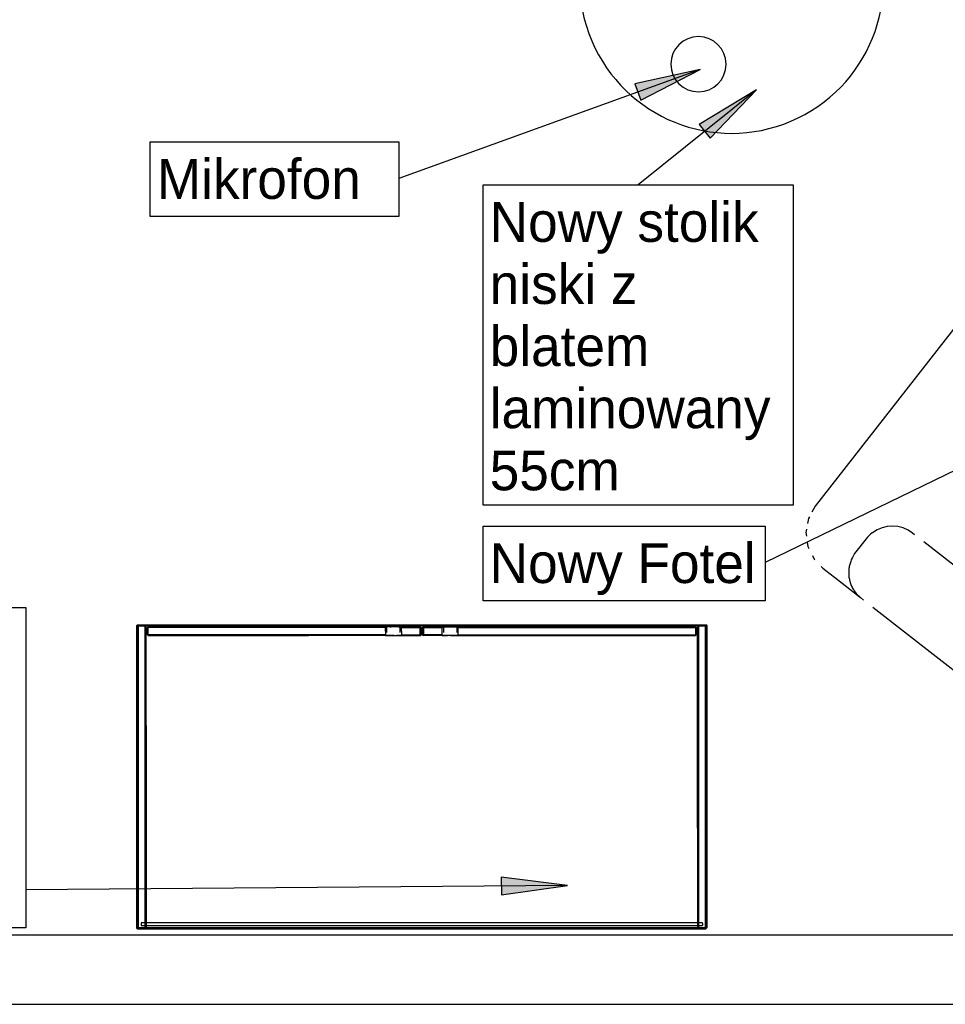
# Model space of a CAD drawing. Header units: centimetres. Extents: x -1062 to 5388, y 1642 to 2943.
# Tile 60 of 90: x 4346 to 4513, y 2334 to 2512. Entities that reach past the tile are written whole.
import ezdxf

# ---------------------------------------------------------------- set-up
doc = ezdxf.new("R2010")
doc.units = ezdxf.units.CM
for name, color, linetype in [('M-XREF', 252, 'Continuous'), ('XREF$0$Meble', 8, 'Continuous'), ('XREF$0$Modele ogólne', 8, 'Continuous'), ('XREF$0$Notatki tekstowe', 8, 'Continuous'), ('XREF$0$Notatki tekstowe-1', 8, 'Continuous'), ('XREF$0$Wyposażenie elektryczne', 8, 'Continuous'), ('XREF$0$Ściany-2', 8, 'Continuous')]:
    doc.layers.add(name, color=color, linetype=linetype)
doc.styles.add('XREF$0$Arial', font='txt', dxfattribs={"height": 7.2})

# ---------------------------------------------------------------- blocks, each defined once
blk = doc.blocks.new('XREF$0$Armchair Plump - Armchair Plump-491428-Aranżacja_01')
at = {"layer": 'XREF$0$Meble'}
for p, q in [((34, 48.98), (-34, 48.98)), ((-40, 35.07), (-40, 27.73)), ((40, 27.73), (40, 35.07)), ((-40, 27.73), (-40, -17.79)), ((40, -17.79), (40, 27.73)), ((-31, 22.93), (-34, 22.93)), ((-25, -17.79), (-25, 21.64)), ((25, 21.64), (25, -17.79)), ((31, 22.93), (34, 22.93)), ((-25, 18.64), (25, 18.64)), ((-40, -19.87), (-40, -20.56)), ((-40, -20.56), (-40, -28.56)), ((-25, -20.33), (-25, -19.87)), ((25, -19.87), (25, -20.33)), ((40, -20.56), (40, -19.87)), ((40, -26.56), (40, -20.56)), ((-34, -26.33), (-31, -26.33)), ((31, -26.33), (34, -26.33)), ((40, -28.56), (40, -26.56)), ((-40, -28.56), (-40, -29.25)), ((-40, -29.25), (-39.97, -29.43)), ((39.94, -29.68), (40, -29.25)), ((40, -29.25), (40, -28.56)), ((-32, -37.25), (32, -37.25)), ((32, -37.25), (33.26, -37.04))]:
    blk.add_line(p, q, dxfattribs=at)
at = {"layer": 'XREF$0$Meble', "flags": 128}
for points in [[(-40, 42.98), (-39.59, 45.16), (-38.42, 47.04), (-36.65, 48.37), (-34.52, 48.96), (-34, 48.98)], [(34, 48.98), (36.18, 48.57), (38.06, 47.4), (39.38, 45.63), (39.98, 43.5), (40, 42.98)], [(-25, 21.64), (-25.15, 21.93), (-25.59, 22.2), (-26.31, 22.45), (-27.26, 22.65), (-28.4, 22.81), (-29.66, 22.9), (-31, 22.93)], [(25, 21.64), (25.15, 21.93), (25.59, 22.2), (26.31, 22.45), (27.26, 22.65), (28.4, 22.81), (29.66, 22.9), (31, 22.93)], [(-39.63, -31.5), (-39.59, -31.77), (-39.26, -32.41)], [(39.37, -32.14), (39.68, -31.5), (39.7, -31.34)], [(-38.65, -33.56), (-38.4, -34.04), (-37.96, -34.47)], [(38.06, -34.34), (38.57, -33.81), (38.75, -33.44)], [(-37.14, -35.26), (-36.56, -35.82), (-36.17, -36.01)], [(36.28, -35.92), (36.8, -35.65), (37.26, -35.17)], [(-35.24, -36.45), (-34.25, -36.92), (-32, -37.25)], [(34.17, -36.89), (34.53, -36.84), (35.36, -36.4)]]:
    blk.add_lwpolyline(points, dxfattribs=at)
at = {"layer": 'XREF$0$Meble'}
for centre, major_axis, start_param, end_param in [((-31, -20.33), (-6, 0), 1.570796, 3.141593), ((31, -20.33), (6, 0), 3.141593, 4.448922), ((31, -20.33), (6, 0), 4.45059, 4.712389)]:
    blk.add_ellipse(centre, major_axis=major_axis, ratio=0.999261, start_param=start_param, end_param=end_param, dxfattribs=at)
for points, knots in [([(-34, 22.93), (-34.41, 22.94), (-35.21, 23), (-36.16, 23.24), (-36.84, 23.5), (-37.32, 23.73), (-37.76, 23.98), (-38.69, 24.64), (-39.36, 25.46), (-39.76, 26.35), (-39.94, 26.96), (-40, 27.42), (-40, 27.73)], [0, 0, 0, 0, 0.111111, 0.222222, 0.277778, 0.333333, 0.388889, 0.444444, 0.722222, 0.791667, 0.861111, 1, 1, 1, 1]), ([(34, 22.93), (34.31, 22.93), (34.76, 22.96), (35.35, 23.05), (35.78, 23.14), (36.12, 23.24), (36.39, 23.33), (36.65, 23.42), (36.96, 23.56), (37.36, 23.75), (37.76, 23.98), (38.16, 24.27), (38.52, 24.57), (38.94, 24.99), (39.37, 25.55), (39.74, 26.26), (39.95, 26.99), (40, 27.48), (40, 27.73)], [-1, -1, -1, -1, -0.916667, -0.875, -0.833333, -0.791667, -0.770833, -0.75, -0.708333, -0.666667, -0.611111, -0.555556, -0.5, -0.444444, -0.333333, -0.222222, -0.111111, 0, 0, 0, 0]), ([(-40, -20.56), (-40, -21.06), (-39.9, -21.82), (-39.56, -22.77), (-39.27, -23.34), (-38.99, -23.77), (-38.69, -24.18), (-38.34, -24.56), (-37.96, -24.9), (-37.55, -25.22), (-37.01, -25.57), (-36.3, -25.9), (-35.31, -26.23), (-34.52, -26.33), (-34, -26.33)], [0, 0, 0, 0, 0.166667, 0.25, 0.333333, 0.375, 0.416667, 0.5, 0.541667, 0.583333, 0.666667, 0.75, 0.833333, 1, 1, 1, 1]), ([(34, -26.33), (34.52, -26.33), (35.31, -26.23), (36.3, -25.9), (37.01, -25.57), (37.55, -25.22), (37.96, -24.9), (38.34, -24.56), (38.77, -24.08), (39.14, -23.56), (39.39, -23.11), (39.6, -22.65), (39.9, -21.82), (40, -21.06), (40, -20.56)], [0, 0, 0, 0, 0.166667, 0.25, 0.333333, 0.416667, 0.458333, 0.5, 0.583333, 0.666667, 0.708333, 0.75, 0.833333, 1, 1, 1, 1])]:
    blk.add_open_spline(points, degree=3, knots=knots, dxfattribs=at)
blk = doc.blocks.new('XREF$0$Szafka rack2 - Szafka rack-870095-Aranżacja_01')
at = {"layer": 'XREF$0$Wyposażenie elektryczne'}
for start, end in [(360, 180), (180, 360)]:
    blk.add_arc((-109.72, 2524.08), 5, start, end, dxfattribs=at)
blk = doc.blocks.new('XREF$0$350238_Oak Coffee table HOLLY Dia 800x500 - 350238_Oak Coffee table HOLLY Dia 800x500 2-887561-Aranżacja_01')
at = {"layer": 'XREF$0$Meble'}
for start, end in [(360, 180), (180, 360)]:
    blk.add_arc((0, 0), 27.5, start, end, dxfattribs=at)
blk = doc.blocks.new('XREF$0$regał_VOX_concept - regał_VOX_concept-886835-Aranżacja_01')
at = {"layer": 'XREF$0$Modele ogólne'}
for p, q in [((-51.6, 26.66), (-51.44, 26.82)), ((-51.6, 26.66), (-51.44, 26.82)), ((-51.34, 26.82), (-51.5, 26.66)), ((-51.5, 26.66), (-51.34, 26.82)), ((-51.45, 26.71), (-51.34, 26.82)), ((-51.44, 26.82), (-51.44, 26.72)), ((-51.44, 26.72), (-51.44, 26.82)), ((-51.44, 26.82), (-51.34, 26.82)), ((-51.34, 26.82), (-51.44, 26.82)), ((-51.34, 26.66), (-51.34, 26.82)), ((-50.06, 26.82), (-51.34, 26.82)), ((-50.92, 26.82), (-51.34, 26.82)), ((-50.06, 26.82), (-51.34, 26.82)), ((-51.34, 26.66), (-51.34, 26.82)), ((-50.92, 26.82), (-50.06, 26.82)), ((-50.06, 26.66), (-50.06, 26.82)), ((-49.9, 26.66), (-50.06, 26.82)), ((-49.9, 26.66), (-50.06, 26.82)), ((-50.01, 26.76), (-50.06, 26.82)), ((-50.06, 26.82), (50.06, 26.82)), ((50.06, 26.82), (-50.06, 26.82)), ((-50.06, 26.66), (-50.06, 26.82)), ((-50.01, 26.76), (-49.9, 26.66)), ((49.9, 26.66), (50.06, 26.82)), ((50.06, 26.82), (49.9, 26.66)), ((49.95, 26.71), (50.06, 26.82)), ((51.34, 26.82), (50.06, 26.82)), ((50.48, 26.82), (50.06, 26.82)), ((51.34, 26.82), (50.06, 26.82)), ((50.06, 26.66), (50.06, 26.82)), ((50.06, 26.66), (50.06, 26.82)), ((50.48, 26.82), (51.34, 26.82)), ((51.5, 26.66), (51.34, 26.82)), ((51.39, 26.76), (51.34, 26.82)), ((51.34, 26.66), (51.34, 26.82)), ((51.34, 26.82), (51.44, 26.82)), ((51.44, 26.82), (51.34, 26.82)), ((51.34, 26.66), (51.34, 26.82)), ((51.5, 26.66), (51.34, 26.82)), ((51.39, 26.76), (51.5, 26.66)), ((51.44, 26.72), (51.44, 26.82)), ((51.6, 26.66), (51.44, 26.82)), ((51.44, 26.82), (51.6, 26.66)), ((51.44, 26.82), (51.44, 26.72)), ((-51.6, 26.66), (-51.5, 26.66)), ((-51.6, 26.66), (-51.5, 26.66)), ((-51.6, 26.66), (-51.6, -28.02)), ((-51.6, -28.02), (-51.6, 26.66)), ((-51.45, 26.71), (-51.5, 26.66)), ((-51.34, 26.66), (-51.5, 26.66)), ((-51.5, 26.66), (-51.5, -27.92)), ((-51.5, -9.92), (-51.5, 26.66)), ((-51.34, 26.66), (-51.5, 26.66)), ((-51.5, 26.66), (-51.5, -27.92)), ((-51.34, 26.66), (-50.06, 26.66)), ((-50.06, 26.66), (-51.34, 26.66)), ((-51.34, 26.66), (-51.34, -27.92)), ((-50.06, 26.66), (-51.34, 26.66)), ((-51.34, -27.92), (-51.34, 26.66)), ((-51.34, 26.66), (-50.06, 26.66)), ((-50.8, 25.91), (-50.8, 26.24)), ((17.07, 26.24), (-50.8, 26.24)), ((-50.8, 25.91), (-50.8, 25.74)), ((-50.8, 25.74), (-17.07, 25.74)), ((-50.06, 26.66), (-49.9, 26.66)), ((-50.06, -27.92), (-50.06, 26.66)), ((-50.06, 26.66), (-49.9, 26.66)), ((-50.06, -27.92), (-50.06, 26.66)), ((-49.9, 26.66), (49.9, 26.66)), ((49.9, 26.66), (-49.9, 26.66)), ((-49.9, -27.92), (-49.9, 26.66)), ((-49.9, 8.65), (-49.9, 26.66)), ((-49.9, -27.92), (-49.9, 26.66)), ((-17.07, 25.74), (50.8, 25.74)), ((50.8, 26.24), (17.07, 26.24)), ((49.95, 26.71), (49.9, 26.66)), ((49.9, 26.66), (49.9, -27.92)), ((49.9, -9.92), (49.9, 26.66)), ((50.06, 26.66), (49.9, 26.66)), ((49.9, 26.66), (49.9, -27.92)), ((50.06, 26.66), (49.9, 26.66)), ((50.06, 26.66), (50.06, -27.92)), ((51.34, 26.66), (50.06, 26.66)), ((50.06, -27.92), (50.06, 26.66)), ((50.06, 26.66), (51.34, 26.66)), ((50.06, 26.66), (51.34, 26.66)), ((51.34, 26.66), (50.06, 26.66)), ((50.8, 25.91), (50.8, 26.24)), ((50.8, 25.74), (50.8, 25.91)), ((51.34, -27.92), (51.34, 26.66)), ((51.34, 26.66), (51.5, 26.66)), ((51.34, -27.92), (51.34, 26.66)), ((51.34, 26.66), (51.5, 26.66)), ((51.5, -27.92), (51.5, 26.66)), ((51.5, 8.65), (51.5, 26.66)), ((51.5, -27.92), (51.5, 26.66)), ((51.6, 26.66), (51.5, 26.66)), ((51.6, 26.66), (51.5, 26.66)), ((51.6, -28.02), (51.6, 26.66)), ((51.6, 26.66), (51.6, -28.02)), ((-49.9, 8.65), (-49.9, -27.92)), ((51.5, 8.65), (51.5, -27.92)), ((-51.5, -9.92), (-51.5, -27.92)), ((49.9, -9.92), (49.9, -27.92)), ((-49.52, -26.22), (-49.68, -26.38)), ((-49.52, -26.22), (-49.68, -26.38)), ((-49.57, -26.28), (-49.68, -26.38)), ((-49.52, -26.38), (-49.68, -26.38)), ((-49.68, -27.66), (-49.68, -26.38)), ((-49.68, -26.38), (-49.52, -26.38)), ((-49.68, -26.81), (-49.68, -26.38)), ((-49.68, -26.38), (-49.68, -27.66)), ((-49.57, -26.28), (-49.52, -26.22)), ((-49.52, -26.38), (-49.52, -26.22)), ((-6.56, -26.22), (-49.52, -26.22)), ((-49.52, -26.22), (-49.52, -26.38)), ((-20.52, -26.22), (-49.52, -26.22)), ((-6.56, -26.22), (-49.52, -26.22)), ((-6.56, -26.38), (-49.52, -26.38)), ((-49.52, -27.66), (-49.52, -26.38)), ((-6.56, -26.38), (-49.52, -26.38)), ((-49.52, -27.66), (-49.52, -26.38)), ((-6.06, -26.22), (-20.52, -26.22)), ((-6.56, -26.22), (-6.41, -26.22)), ((-6.56, -26.22), (-6.41, -26.22)), ((-6.56, -26.22), (-6.56, -27.02)), ((-6.07, -26.22), (-6.41, -26.22)), ((-6.41, -26.22), (-6.07, -26.22)), ((-6.07, -26.22), (-5.58, -26.22)), ((-5.58, -26.22), (-6.07, -26.22)), ((-5.74, -26.22), (-6.06, -26.22)), ((-5.74, -26.22), (-5.57, -26.22)), ((-5.58, -26.22), (-5.02, -26.22)), ((-5.58, -26.22), (-5.02, -26.22)), ((-5.2, -26.22), (-5.57, -26.22)), ((-5.2, -26.22), (-5.03, -26.22)), ((-5.03, -26.22), (-4.67, -26.22)), ((-5.02, -26.22), (-4.48, -26.22)), ((-5.02, -26.22), (-4.48, -26.22)), ((-4.51, -26.22), (-4.67, -26.22)), ((-4.21, -26.22), (-4.51, -26.22)), ((-4.48, -26.22), (-4.04, -26.22)), ((-4.04, -26.22), (-4.48, -26.22)), ((-4.21, -26.22), (-4.04, -26.22)), ((-3.76, -26.22), (-4.04, -26.22)), ((-4.04, -26.22), (-3.76, -26.22)), ((-4.04, -26.22), (-1.54, -26.22)), ((-3.69, -26.22), (-3.76, -26.22)), ((-3.69, -26.22), (-3.76, -26.22)), ((-3.69, -26.22), (-0.28, -26.22)), ((-3.69, -26.22), (-0.28, -26.22)), ((-3.69, -26.22), (-3.69, -27.02)), ((-3.69, -26.38), (-0.28, -26.38)), ((-0.28, -26.38), (-3.69, -26.38)), ((-1.54, -26.22), (-0.28, -26.22)), ((-0.12, -26.38), (-0.28, -26.22)), ((-0.28, -26.22), (-0.28, -26.38)), ((-0.12, -26.38), (-0.28, -26.22)), ((-0.17, -26.33), (-0.28, -26.22)), ((-0.28, -26.38), (-0.28, -26.22)), ((-0.12, -26.38), (-0.28, -26.22)), ((-0.12, -26.38), (-0.28, -26.22)), ((-0.28, -26.22), (-0.12, -26.38)), ((-0.12, -26.38), (-0.28, -26.22)), ((-0.28, -26.22), (-0.12, -26.38)), ((-0.12, -26.38), (-0.28, -26.22)), ((-0.12, -26.38), (-0.28, -26.38)), ((-0.28, -27.66), (-0.28, -26.38)), ((-0.28, -26.38), (-0.12, -26.38)), ((-0.28, -26.38), (-0.28, -27.66)), ((-0.17, -26.33), (-0.12, -26.38)), ((-0.12, -27.66), (-0.12, -26.38)), ((-0.12, -26.38), (-0.12, -27.66)), ((-0.12, -26.81), (-0.12, -26.38)), ((0.28, -26.22), (0.12, -26.38)), ((0.28, -26.22), (0.12, -26.38)), ((0.28, -26.22), (0.12, -26.38)), ((0.28, -26.22), (0.12, -26.38)), ((0.28, -26.22), (0.12, -26.38)), ((0.28, -26.22), (0.12, -26.38)), ((0.12, -26.38), (0.28, -26.22)), ((0.28, -26.22), (0.12, -26.38)), ((0.17, -26.33), (0.12, -26.38)), ((0.12, -26.38), (0.12, -27.66)), ((0.12, -26.38), (0.28, -26.38)), ((0.12, -27.66), (0.12, -26.38)), ((0.12, -26.81), (0.12, -26.38)), ((0.12, -26.38), (0.28, -26.38)), ((0.28, -26.22), (0.17, -26.33)), ((3.69, -26.22), (0.28, -26.22)), ((0.28, -26.22), (0.28, -26.38)), ((3.69, -26.22), (0.28, -26.22)), ((2.79, -26.22), (0.28, -26.22)), ((0.28, -26.22), (0.28, -26.38)), ((3.69, -26.38), (0.28, -26.38)), ((0.28, -26.38), (0.28, -27.66)), ((3.69, -26.38), (0.28, -26.38)), ((0.28, -27.66), (0.28, -26.38)), ((4.04, -26.22), (2.79, -26.22)), ((3.69, -26.22), (3.76, -26.22)), ((3.69, -26.22), (3.76, -26.22)), ((3.69, -27.02), (3.69, -26.22)), ((3.76, -26.22), (4.04, -26.22)), ((4.04, -26.22), (3.76, -26.22)), ((4.48, -26.22), (4.04, -26.22)), ((4.04, -26.22), (4.48, -26.22)), ((4.34, -26.22), (4.04, -26.22)), ((4.34, -26.22), (4.51, -26.22)), ((5.02, -26.22), (4.48, -26.22)), ((5.02, -26.22), (4.48, -26.22)), ((4.87, -26.22), (4.51, -26.22)), ((5.03, -26.22), (4.87, -26.22)), ((5.58, -26.22), (5.02, -26.22)), ((5.02, -26.22), (5.58, -26.22)), ((5.2, -26.22), (5.03, -26.22)), ((5.57, -26.22), (5.2, -26.22)), ((5.74, -26.22), (5.57, -26.22)), ((5.58, -26.22), (6.07, -26.22)), ((5.58, -26.22), (6.07, -26.22)), ((6.06, -26.22), (5.74, -26.22)), ((6.06, -26.22), (20.52, -26.22)), ((6.41, -26.22), (6.07, -26.22)), ((6.07, -26.22), (6.41, -26.22)), ((6.41, -26.22), (6.56, -26.22)), ((6.56, -26.22), (6.41, -26.22)), ((6.56, -26.22), (49.52, -26.22)), ((6.56, -26.22), (49.52, -26.22)), ((6.56, -27.02), (6.56, -26.22)), ((6.56, -26.38), (49.52, -26.38)), ((6.56, -26.38), (49.52, -26.38)), ((49.52, -26.22), (20.52, -26.22)), ((49.57, -26.28), (49.52, -26.22)), ((49.52, -26.38), (49.52, -26.22)), ((49.68, -26.38), (49.52, -26.22)), ((49.52, -26.22), (49.52, -26.38)), ((49.52, -26.22), (49.68, -26.38)), ((49.52, -26.38), (49.52, -27.66)), ((49.52, -26.38), (49.68, -26.38)), ((49.52, -26.38), (49.52, -27.66)), ((49.52, -26.38), (49.68, -26.38)), ((49.68, -26.38), (49.57, -26.28)), ((49.68, -26.38), (49.68, -27.66)), ((49.68, -26.81), (49.68, -26.38)), ((49.68, -27.66), (49.68, -26.38)), ((-51.44, -28.02), (-51.6, -28.02)), ((-51.44, -28.18), (-51.6, -28.02)), ((-51.6, -28.02), (-51.44, -28.02)), ((-51.6, -28.02), (-51.44, -28.18)), ((-51.5, -27.92), (-51.34, -28.08)), ((-51.5, -27.92), (-51.34, -27.92)), ((-51.5, -27.92), (-51.34, -28.08)), ((-51.39, -28.03), (-51.5, -27.92)), ((-51.34, -27.92), (-51.5, -27.92)), ((-51.44, -28.02), (-51.44, -28.18)), ((-51.44, -28.02), (-51.44, -28.18)), ((51.44, -28.18), (-51.44, -28.18)), ((51.44, -28.18), (-51.44, -28.18)), ((-51.39, -28.03), (-51.34, -28.08)), ((-51.34, -28.08), (-51.34, -27.92)), ((-51.34, -27.92), (-51.34, -28.08)), ((-51.34, -27.92), (-50.06, -27.92)), ((-51.34, -27.92), (-50.06, -27.92)), ((-51.34, -28.08), (-50.06, -28.08)), ((-50.48, -28.08), (-51.34, -28.08)), ((-51.34, -28.08), (-50.06, -28.08)), ((-50.48, -28.08), (-50.06, -28.08)), ((-50.06, -28.08), (-49.9, -27.92)), ((-50.06, -28.08), (-50.06, -27.92)), ((-49.9, -27.92), (-50.06, -27.92)), ((-50.06, -28.08), (-49.9, -27.92)), ((-50.06, -27.92), (-50.06, -28.08)), ((-50.06, -27.92), (-49.9, -27.92)), ((-49.95, -27.98), (-50.06, -28.08)), ((50, -28.02), (-50, -28.02)), ((50, -28.02), (-50, -28.02)), ((-49.95, -27.98), (-49.9, -27.92)), ((-49.68, -26.81), (-49.68, -27.66)), ((-49.52, -27.82), (-49.68, -27.66)), ((-49.52, -27.66), (-49.68, -27.66)), ((-49.63, -27.72), (-49.68, -27.66)), ((-49.68, -27.66), (-49.52, -27.66)), ((-49.52, -27.82), (-49.68, -27.66)), ((-49.63, -27.72), (-49.52, -27.82)), ((-49.52, -27.82), (-49.52, -27.66)), ((-6.56, -27.66), (-49.52, -27.66)), ((-49.52, -27.82), (-49.52, -27.66)), ((-6.56, -27.66), (-49.52, -27.66)), ((-6.75, -27.82), (-49.52, -27.82)), ((-6.75, -27.82), (-49.52, -27.82)), ((-49.52, -27.82), (-20.52, -27.82)), ((-6.06, -27.82), (-20.52, -27.82)), ((-6.75, -27.77), (-6.79, -27.77)), ((-6.79, -27.77), (-6.75, -27.77)), ((-6.79, -27.77), (-6.79, -27.89)), ((-6.79, -27.82), (-6.79, -27.89)), ((-6.79, -27.89), (-6.73, -27.92)), ((-6.79, -27.89), (-6.73, -27.92)), ((-6.66, -27.77), (-6.75, -27.77)), ((-6.65, -27.94), (-6.73, -27.92)), ((-6.65, -27.94), (-6.73, -27.92)), ((-6.51, -27.77), (-6.66, -27.77)), ((-6.56, -27.95), (-6.65, -27.94)), ((-6.56, -27.95), (-6.65, -27.94)), ((-6.56, -27.02), (-6.56, -27.82)), ((-6.47, -27.94), (-6.56, -27.95)), ((-6.47, -27.94), (-6.56, -27.95)), ((-6.53, -27.95), (-6.56, -27.95)), ((-6.56, -27.95), (-6.53, -27.95)), ((-6.53, -27.95), (-6.56, -27.95)), ((-6.56, -27.95), (-6.53, -27.95)), ((-6.45, -27.95), (-6.53, -27.95)), ((-6.53, -27.95), (-6.45, -27.95)), ((-6.45, -27.95), (-6.53, -27.95)), ((-6.53, -27.95), (-6.45, -27.95)), ((-6.3, -27.77), (-6.51, -27.77)), ((-6.39, -27.92), (-6.47, -27.94)), ((-6.39, -27.92), (-6.47, -27.94)), ((-6.32, -27.95), (-6.45, -27.95)), ((-6.45, -27.95), (-6.32, -27.95)), ((-6.32, -27.95), (-6.45, -27.95)), ((-6.45, -27.95), (-6.32, -27.95)), ((-6.34, -27.89), (-6.39, -27.92)), ((-6.34, -27.89), (-6.39, -27.92)), ((-6.32, -27.85), (-6.34, -27.89)), ((-6.32, -27.75), (-6.32, -26.76)), ((-6.14, -27.95), (-6.32, -27.95)), ((-6.32, -27.95), (-6.14, -27.95)), ((-6.14, -27.95), (-6.32, -27.95)), ((-6.32, -27.95), (-6.14, -27.95)), ((-6.05, -27.77), (-6.3, -27.77)), ((-5.92, -27.95), (-6.14, -27.95)), ((-6.14, -27.95), (-5.92, -27.95)), ((-5.92, -27.95), (-6.14, -27.95)), ((-6.14, -27.95), (-5.92, -27.95)), ((-6.06, -27.82), (-5.74, -27.82)), ((-5.76, -27.77), (-6.05, -27.77)), ((-5.67, -27.95), (-5.92, -27.95)), ((-5.92, -27.95), (-5.67, -27.95)), ((-5.67, -27.95), (-5.92, -27.95)), ((-5.92, -27.95), (-5.67, -27.95)), ((-5.45, -27.77), (-5.76, -27.77)), ((-5.74, -27.82), (-5.57, -27.82)), ((-5.4, -27.95), (-5.67, -27.95)), ((-5.67, -27.95), (-5.4, -27.95)), ((-5.4, -27.95), (-5.67, -27.95)), ((-5.67, -27.95), (-5.4, -27.95)), ((-5.57, -27.82), (-5.2, -27.82)), ((-5.12, -27.77), (-5.45, -27.77)), ((-5.12, -27.95), (-5.4, -27.95)), ((-5.4, -27.95), (-5.12, -27.95)), ((-5.12, -27.95), (-5.4, -27.95)), ((-5.4, -27.95), (-5.12, -27.95)), ((-5.2, -27.82), (-5.03, -27.82)), ((-4.8, -27.77), (-5.12, -27.77)), ((-4.84, -27.95), (-5.12, -27.95)), ((-5.12, -27.95), (-4.84, -27.95)), ((-4.84, -27.95), (-5.12, -27.95)), ((-5.12, -27.95), (-4.84, -27.95)), ((-4.87, -27.82), (-5.03, -27.82)), ((-4.87, -27.82), (-4.51, -27.82)), ((-4.57, -27.95), (-4.84, -27.95)), ((-4.84, -27.95), (-4.57, -27.95)), ((-4.57, -27.95), (-4.84, -27.95)), ((-4.84, -27.95), (-4.57, -27.95)), ((-4.48, -27.77), (-4.8, -27.77)), ((-4.32, -27.95), (-4.57, -27.95)), ((-4.57, -27.95), (-4.32, -27.95)), ((-4.32, -27.95), (-4.57, -27.95)), ((-4.57, -27.95), (-4.32, -27.95)), ((-4.34, -27.82), (-4.51, -27.82)), ((-4.19, -27.77), (-4.48, -27.77)), ((-4.34, -27.82), (-4.04, -27.82)), ((-4.1, -27.95), (-4.32, -27.95)), ((-4.32, -27.95), (-4.1, -27.95)), ((-4.1, -27.95), (-4.32, -27.95)), ((-4.32, -27.95), (-4.1, -27.95)), ((-3.94, -27.77), (-4.19, -27.77)), ((-3.92, -27.95), (-4.1, -27.95)), ((-4.1, -27.95), (-3.92, -27.95)), ((-3.92, -27.95), (-4.1, -27.95)), ((-4.1, -27.95), (-3.92, -27.95)), ((-4.04, -27.82), (-2.79, -27.82)), ((-3.74, -27.77), (-3.94, -27.77)), ((-3.92, -27.75), (-3.92, -26.76)), ((-3.92, -27.85), (-3.9, -27.89)), ((-3.79, -27.95), (-3.92, -27.95)), ((-3.92, -27.95), (-3.79, -27.95)), ((-3.79, -27.95), (-3.92, -27.95)), ((-3.92, -27.95), (-3.79, -27.95)), ((-3.9, -27.89), (-3.85, -27.92)), ((-3.9, -27.89), (-3.85, -27.92)), ((-3.85, -27.92), (-3.77, -27.94)), ((-3.85, -27.92), (-3.77, -27.94)), ((-3.71, -27.95), (-3.79, -27.95)), ((-3.79, -27.95), (-3.71, -27.95)), ((-3.71, -27.95), (-3.79, -27.95)), ((-3.79, -27.95), (-3.71, -27.95)), ((-3.77, -27.94), (-3.68, -27.95)), ((-3.77, -27.94), (-3.68, -27.95)), ((-3.58, -27.77), (-3.74, -27.77)), ((-3.68, -27.95), (-3.71, -27.95)), ((-3.68, -27.95), (-3.71, -27.95)), ((-3.68, -27.95), (-3.71, -27.95)), ((-3.68, -27.95), (-3.71, -27.95)), ((-3.69, -27.02), (-3.69, -27.77)), ((-3.69, -27.66), (-0.28, -27.66)), ((-0.28, -27.66), (-3.69, -27.66)), ((-3.68, -27.95), (-3.59, -27.94)), ((-3.68, -27.95), (-3.59, -27.94)), ((-3.59, -27.94), (-3.51, -27.92)), ((-3.59, -27.94), (-3.51, -27.92)), ((-3.49, -27.77), (-3.58, -27.77)), ((-3.45, -27.89), (-3.51, -27.92)), ((-3.45, -27.89), (-3.51, -27.92)), ((-3.49, -27.77), (-3.45, -27.77)), ((-3.45, -27.77), (-3.49, -27.77)), ((-3.49, -27.82), (-0.28, -27.82)), ((-3.49, -27.82), (-0.28, -27.82)), ((-3.45, -27.77), (-3.45, -27.89)), ((-3.45, -27.82), (-3.45, -27.89)), ((-2.79, -27.82), (-0.28, -27.82)), ((-0.12, -27.66), (-0.28, -27.66)), ((-0.12, -27.66), (-0.28, -27.82)), ((-0.28, -27.66), (-0.28, -27.82)), ((-0.28, -27.66), (-0.12, -27.66)), ((-0.12, -27.66), (-0.28, -27.82)), ((-0.28, -27.66), (-0.28, -27.82)), ((-0.12, -27.66), (-0.28, -27.82)), ((-0.12, -27.66), (-0.28, -27.82)), ((-0.28, -27.82), (-0.12, -27.66)), ((-0.28, -27.82), (-0.12, -27.66)), ((-0.12, -27.66), (-0.28, -27.82)), ((-0.12, -27.66), (-0.28, -27.82)), ((-0.23, -27.77), (-0.28, -27.82)), ((-0.23, -27.77), (-0.12, -27.66)), ((-0.12, -27.66), (-0.12, -26.81)), ((0.12, -26.81), (0.12, -27.66)), ((0.12, -27.66), (0.28, -27.66)), ((0.12, -27.66), (0.23, -27.77)), ((0.28, -27.82), (0.12, -27.66)), ((0.28, -27.66), (0.12, -27.66)), ((0.12, -27.66), (0.28, -27.82)), ((0.28, -27.82), (0.12, -27.66)), ((0.28, -27.82), (0.12, -27.66)), ((0.28, -27.82), (0.12, -27.66)), ((0.28, -27.82), (0.12, -27.66)), ((0.12, -27.66), (0.28, -27.82)), ((0.28, -27.82), (0.12, -27.66)), ((0.23, -27.77), (0.28, -27.82)), ((3.69, -27.66), (0.28, -27.66)), ((0.28, -27.82), (0.28, -27.66)), ((3.69, -27.66), (0.28, -27.66)), ((0.28, -27.66), (0.28, -27.82)), ((3.49, -27.82), (0.28, -27.82)), ((3.49, -27.82), (0.28, -27.82)), ((1.54, -27.82), (0.28, -27.82)), ((4.04, -27.82), (1.54, -27.82)), ((3.45, -27.77), (3.49, -27.77)), ((3.45, -27.77), (3.49, -27.77)), ((3.45, -27.89), (3.45, -27.77)), ((3.45, -27.89), (3.51, -27.92)), ((3.49, -27.77), (3.58, -27.77)), ((3.59, -27.94), (3.51, -27.92)), ((3.58, -27.77), (3.74, -27.77)), ((3.68, -27.95), (3.59, -27.94)), ((3.77, -27.94), (3.68, -27.95)), ((3.71, -27.95), (3.68, -27.95)), ((3.68, -27.95), (3.71, -27.95)), ((3.69, -27.02), (3.69, -27.77)), ((3.71, -27.95), (3.79, -27.95)), ((3.79, -27.95), (3.71, -27.95)), ((3.74, -27.77), (3.94, -27.77)), ((3.85, -27.92), (3.77, -27.94)), ((3.79, -27.95), (3.92, -27.95)), ((3.92, -27.95), (3.79, -27.95)), ((3.9, -27.89), (3.85, -27.92)), ((3.92, -27.85), (3.9, -27.89)), ((3.92, -26.76), (3.92, -27.75)), ((3.92, -27.95), (4.1, -27.95)), ((4.1, -27.95), (3.92, -27.95)), ((3.94, -27.77), (4.19, -27.77)), ((4.21, -27.82), (4.04, -27.82)), ((4.1, -27.95), (4.32, -27.95)), ((4.32, -27.95), (4.1, -27.95)), ((4.19, -27.77), (4.48, -27.77)), ((4.21, -27.82), (4.51, -27.82)), ((4.32, -27.95), (4.57, -27.95)), ((4.57, -27.95), (4.32, -27.95)), ((4.48, -27.77), (4.8, -27.77)), ((4.51, -27.82), (4.67, -27.82)), ((4.57, -27.95), (4.84, -27.95)), ((4.84, -27.95), (4.57, -27.95)), ((4.67, -27.82), (5.03, -27.82)), ((4.8, -27.77), (5.12, -27.77)), ((4.84, -27.95), (5.12, -27.95)), ((5.12, -27.95), (4.84, -27.95)), ((5.03, -27.82), (5.2, -27.82)), ((5.12, -27.77), (5.45, -27.77)), ((5.12, -27.95), (5.4, -27.95)), ((5.4, -27.95), (5.12, -27.95)), ((5.2, -27.82), (5.57, -27.82)), ((5.4, -27.95), (5.67, -27.95)), ((5.67, -27.95), (5.4, -27.95)), ((5.45, -27.77), (5.76, -27.77)), ((5.74, -27.82), (5.57, -27.82)), ((5.67, -27.95), (5.92, -27.95)), ((5.92, -27.95), (5.67, -27.95)), ((5.74, -27.82), (6.06, -27.82)), ((5.76, -27.77), (6.05, -27.77)), ((5.92, -27.95), (6.14, -27.95)), ((6.14, -27.95), (5.92, -27.95)), ((6.05, -27.77), (6.3, -27.77)), ((6.06, -27.82), (20.52, -27.82)), ((6.14, -27.95), (6.32, -27.95)), ((6.32, -27.95), (6.14, -27.95)), ((6.3, -27.77), (6.51, -27.77)), ((6.32, -26.76), (6.32, -27.75)), ((6.32, -27.85), (6.34, -27.89)), ((6.32, -27.95), (6.45, -27.95)), ((6.45, -27.95), (6.32, -27.95)), ((6.34, -27.89), (6.39, -27.92)), ((6.39, -27.92), (6.47, -27.94)), ((6.45, -27.95), (6.53, -27.95)), ((6.53, -27.95), (6.45, -27.95)), ((6.47, -27.94), (6.56, -27.95)), ((6.51, -27.77), (6.66, -27.77)), ((6.53, -27.95), (6.56, -27.95)), ((6.56, -27.95), (6.53, -27.95)), ((6.56, -27.02), (6.56, -27.82)), ((6.56, -27.66), (49.52, -27.66)), ((6.56, -27.66), (49.52, -27.66)), ((6.56, -27.95), (6.65, -27.94)), ((6.65, -27.94), (6.73, -27.92)), ((6.66, -27.77), (6.75, -27.77)), ((6.79, -27.89), (6.73, -27.92)), ((6.75, -27.77), (6.79, -27.77)), ((6.79, -27.77), (6.75, -27.77)), ((6.75, -27.82), (49.52, -27.82)), ((6.75, -27.82), (49.52, -27.82)), ((6.79, -27.89), (6.79, -27.77)), ((20.52, -27.82), (49.52, -27.82)), ((23.24, -27.82), (23.24, -27.89)), ((23.24, -27.82), (23.24, -27.89)), ((23.24, -27.89), (23.3, -27.92)), ((23.24, -27.89), (23.3, -27.92)), ((23.38, -27.94), (23.3, -27.92)), ((23.38, -27.94), (23.3, -27.92)), ((23.47, -27.95), (23.38, -27.94)), ((23.47, -27.95), (23.38, -27.94)), ((23.56, -27.94), (23.47, -27.95)), ((23.56, -27.94), (23.47, -27.95)), ((23.5, -27.95), (23.47, -27.95)), ((23.47, -27.95), (23.5, -27.95)), ((23.5, -27.95), (23.47, -27.95)), ((23.47, -27.95), (23.5, -27.95)), ((23.58, -27.95), (23.5, -27.95)), ((23.5, -27.95), (23.58, -27.95)), ((23.58, -27.95), (23.5, -27.95)), ((23.5, -27.95), (23.58, -27.95)), ((23.64, -27.92), (23.56, -27.94)), ((23.64, -27.92), (23.56, -27.94)), ((23.71, -27.95), (23.58, -27.95)), ((23.58, -27.95), (23.71, -27.95)), ((23.71, -27.95), (23.58, -27.95)), ((23.58, -27.95), (23.71, -27.95)), ((23.69, -27.89), (23.64, -27.92)), ((23.69, -27.89), (23.64, -27.92)), ((23.71, -27.85), (23.69, -27.89)), ((23.89, -27.95), (23.71, -27.95)), ((23.71, -27.95), (23.89, -27.95)), ((23.89, -27.95), (23.71, -27.95)), ((23.71, -27.95), (23.89, -27.95)), ((24.11, -27.95), (23.89, -27.95)), ((23.89, -27.95), (24.11, -27.95)), ((24.11, -27.95), (23.89, -27.95)), ((23.89, -27.95), (24.11, -27.95)), ((24.36, -27.95), (24.11, -27.95)), ((24.11, -27.95), (24.36, -27.95)), ((24.36, -27.95), (24.11, -27.95)), ((24.11, -27.95), (24.36, -27.95)), ((24.63, -27.95), (24.36, -27.95)), ((24.36, -27.95), (24.63, -27.95)), ((24.63, -27.95), (24.36, -27.95)), ((24.36, -27.95), (24.63, -27.95)), ((24.91, -27.95), (24.63, -27.95)), ((24.63, -27.95), (24.91, -27.95)), ((24.91, -27.95), (24.63, -27.95)), ((24.63, -27.95), (24.91, -27.95)), ((24.91, -27.95), (25.19, -27.95)), ((24.91, -27.95), (25.19, -27.95)), ((24.91, -27.95), (25.19, -27.95)), ((24.91, -27.95), (25.19, -27.95)), ((25.19, -27.95), (25.46, -27.95)), ((25.46, -27.95), (25.19, -27.95)), ((25.19, -27.95), (25.46, -27.95)), ((25.46, -27.95), (25.19, -27.95)), ((25.46, -27.95), (25.71, -27.95)), ((25.71, -27.95), (25.46, -27.95)), ((25.46, -27.95), (25.71, -27.95)), ((25.71, -27.95), (25.46, -27.95)), ((25.71, -27.95), (25.93, -27.95)), ((25.93, -27.95), (25.71, -27.95)), ((25.71, -27.95), (25.93, -27.95)), ((25.93, -27.95), (25.71, -27.95)), ((25.93, -27.95), (26.11, -27.95)), ((26.11, -27.95), (25.93, -27.95)), ((25.93, -27.95), (26.11, -27.95)), ((26.11, -27.95), (25.93, -27.95)), ((26.11, -27.85), (26.13, -27.89)), ((26.11, -27.95), (26.24, -27.95)), ((26.24, -27.95), (26.11, -27.95)), ((26.11, -27.95), (26.24, -27.95)), ((26.24, -27.95), (26.11, -27.95)), ((26.13, -27.89), (26.18, -27.92)), ((26.13, -27.89), (26.18, -27.92)), ((26.18, -27.92), (26.26, -27.94)), ((26.18, -27.92), (26.26, -27.94)), ((26.24, -27.95), (26.32, -27.95)), ((26.32, -27.95), (26.24, -27.95)), ((26.24, -27.95), (26.32, -27.95)), ((26.32, -27.95), (26.24, -27.95)), ((26.26, -27.94), (26.35, -27.95)), ((26.26, -27.94), (26.35, -27.95)), ((26.32, -27.95), (26.35, -27.95)), ((26.35, -27.95), (26.32, -27.95)), ((26.32, -27.95), (26.35, -27.95)), ((26.35, -27.95), (26.32, -27.95)), ((26.35, -27.95), (26.44, -27.94)), ((26.35, -27.95), (26.44, -27.94)), ((26.44, -27.94), (26.52, -27.92)), ((26.44, -27.94), (26.52, -27.92)), ((26.58, -27.89), (26.52, -27.92)), ((26.58, -27.89), (26.52, -27.92)), ((26.58, -27.82), (26.58, -27.89)), ((26.58, -27.82), (26.58, -27.89)), ((49.52, -27.66), (49.68, -27.66)), ((49.52, -27.66), (49.52, -27.82)), ((49.68, -27.66), (49.52, -27.82)), ((49.52, -27.66), (49.52, -27.82)), ((49.52, -27.66), (49.68, -27.66)), ((49.52, -27.82), (49.68, -27.66)), ((49.52, -27.82), (49.63, -27.72)), ((49.63, -27.72), (49.68, -27.66)), ((49.68, -27.66), (49.68, -26.81)), ((49.9, -27.92), (50.06, -28.08)), ((50.01, -28.03), (49.9, -27.92)), ((50.06, -27.92), (49.9, -27.92)), ((49.9, -27.92), (50.06, -28.08)), ((49.9, -27.92), (50.06, -27.92)), ((50.01, -28.03), (50.06, -28.08)), ((50.06, -27.92), (50.06, -28.08)), ((50.06, -27.92), (51.34, -27.92)), ((50.06, -27.92), (51.34, -27.92)), ((50.06, -28.08), (50.06, -27.92)), ((50.06, -28.08), (51.34, -28.08)), ((50.92, -28.08), (50.06, -28.08)), ((50.06, -28.08), (51.34, -28.08)), ((50.92, -28.08), (51.34, -28.08)), ((51.34, -28.08), (51.5, -27.92)), ((51.34, -27.92), (51.34, -28.08)), ((51.34, -27.92), (51.5, -27.92)), ((51.34, -28.08), (51.5, -27.92)), ((51.34, -28.08), (51.34, -27.92)), ((51.5, -27.92), (51.34, -27.92)), ((51.45, -27.98), (51.34, -28.08)), ((51.44, -28.02), (51.44, -28.18)), ((51.6, -28.02), (51.44, -28.18)), ((51.6, -28.02), (51.44, -28.02)), ((51.44, -28.02), (51.6, -28.02)), ((51.44, -28.02), (51.44, -28.18)), ((51.6, -28.02), (51.44, -28.18)), ((51.45, -27.98), (51.5, -27.92))]:
    blk.add_line(p, q, dxfattribs=at)
blk = doc.blocks.new('XREF')
at = {"layer": 'XREF$0$Notatki tekstowe-1'}
for points in [[(-530.93, 2502.75), (-542.75, 2500.15), (-541.67, 2497.18)], [(-520.74, 2499.04), (-531.08, 2492.76), (-529.11, 2490.29)], [(-554.92, 2355.08), (-566.93, 2356.57), (-566.9, 2353.41)]]:
    blk.add_hatch(color=256, dxfattribs=at).paths.add_polyline_path(points)
at = {"layer": 'XREF$0$Notatki tekstowe'}
for p, q in [((-530.93, 2502.75), (-585.43, 2483.03)), ((-530.93, 2502.75), (-542.75, 2500.15)), ((-541.67, 2497.18), (-530.93, 2502.75)), ((-542.75, 2500.15), (-541.67, 2497.18)), ((-520.74, 2499.04), (-542.15, 2481.84)), ((-520.74, 2499.04), (-531.08, 2492.76)), ((-529.11, 2490.29), (-520.74, 2499.04)), ((-531.08, 2492.76), (-529.11, 2490.29)), ((-472.35, 2436.21), (-519.13, 2413.51)), ((-554.92, 2355.08), (-566.93, 2356.57)), ((-566.93, 2356.57), (-566.9, 2353.41)), ((-554.92, 2355.08), (-652.98, 2354.31)), ((-566.9, 2353.41), (-554.92, 2355.08))]:
    blk.add_line(p, q, dxfattribs=at)
at = {"layer": 'XREF$0$Notatki tekstowe', "flags": 128}
for points in [[(-630.46, 2489.62), (-585.43, 2489.62), (-585.43, 2476.1), (-630.46, 2476.1)], [(-570.21, 2481.84), (-514.09, 2481.84), (-514.09, 2423.88), (-570.21, 2423.88)], [(-570.21, 2420.1), (-519.13, 2420.1), (-519.13, 2406.58), (-570.21, 2406.58)], [(-701.91, 2405.36), (-652.98, 2405.36), (-652.98, 2347.4), (-701.91, 2347.4)]]:
    blk.add_lwpolyline(points, close=True, dxfattribs=at)
at = {"layer": 'XREF$0$Ściany-2'}
for p, q in [((-243.72, 2346.08), (-687.32, 2346.08)), ((-687.32, 2333.58), (-243.72, 2333.58))]:
    blk.add_line(p, q, dxfattribs=at)
at = {"layer": 'XREF$0$Meble'}
for name, p, rotation in [('XREF$0$350238_Oak Coffee table HOLLY Dia 800x500 - 350238_Oak Coffee table HOLLY Dia 800x500 2-887561-Aranżacja_01', (-525.22, 2518.68), 112.9999999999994), ('XREF$0$Armchair Plump - Armchair Plump-491428-Aranżacja_01', (-461.03, 2426.02), 231.9999999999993)]:
    blk.add_blockref(name, p, dxfattribs=dict(at, rotation=rotation))
at = {"layer": 'XREF$0$Modele ogólne', "rotation": 180}
blk.add_blockref('XREF$0$regał_VOX_concept - regał_VOX_concept-886835-Aranżacja_01', (-581.3, 2374.08), dxfattribs=at)
at = {"layer": 'XREF$0$Wyposażenie elektryczne'}
blk.add_blockref('XREF$0$Szafka rack2 - Szafka rack-870095-Aranżacja_01', (-421.5, -20.4), dxfattribs=at)
at = {"layer": 'XREF$0$Notatki tekstowe-1', "char_height": 7.2, "attachment_point": 1, "line_spacing_factor": 0.936439, "style": 'XREF$0$Arial'}
for s, insert, width in [('\\pxt7.05556,14.11111,21.16667,28.22222,35.27778,42.33333,49.38889,56.44444,63.5,70.55556,77.61111,84.66667,91.72222,98.77778,105.83333,112.88889,119.94444,127,134.05556,141.11111,148.16667,155.22222,162.27778,169.33333,176.38889,183.44444,190.5,197.55556,204.61111,211.66667,218.72222,225.77778;{Mikrofon}', (-629.26, 2486.52), 42.6), ('\\pxt7.05556,14.11111,21.16667,28.22222,35.27778,42.33333,49.38889,56.44444,63.5,70.55556,77.61111,84.66667,91.72222,98.77778,105.83333,112.88889,119.94444,127,134.05556,141.11111,148.16667,155.22222,162.27778,169.33333,176.38889,183.44444,190.5,197.55556,204.61111,211.66667,218.72222,225.77778;{Nowy stolik niski z blatem laminowany 55cm}', (-569.01, 2478.74), 53.72), ('\\pxt7.05556,14.11111,21.16667,28.22222,35.27778,42.33333,49.38889,56.44444,63.5,70.55556,77.61111,84.66667,91.72222,98.77778,105.83333,112.88889,119.94444,127,134.05556,141.11111,148.16667,155.22222,162.27778,169.33333,176.38889,183.44444,190.5,197.55556,204.61111,211.66667,218.72222,225.77778;{Nowy Fotel}', (-569.01, 2417), 49.1668)]:
    blk.add_mtext(s, dxfattribs=dict(at, insert=insert, width=width))

msp = doc.modelspace()

# ---------------------------------------------------------------- block references
at = {"layer": 'M-XREF'}
msp.add_blockref('XREF', (5000, 0), dxfattribs=at)

doc.saveas('drawing.dxf')
